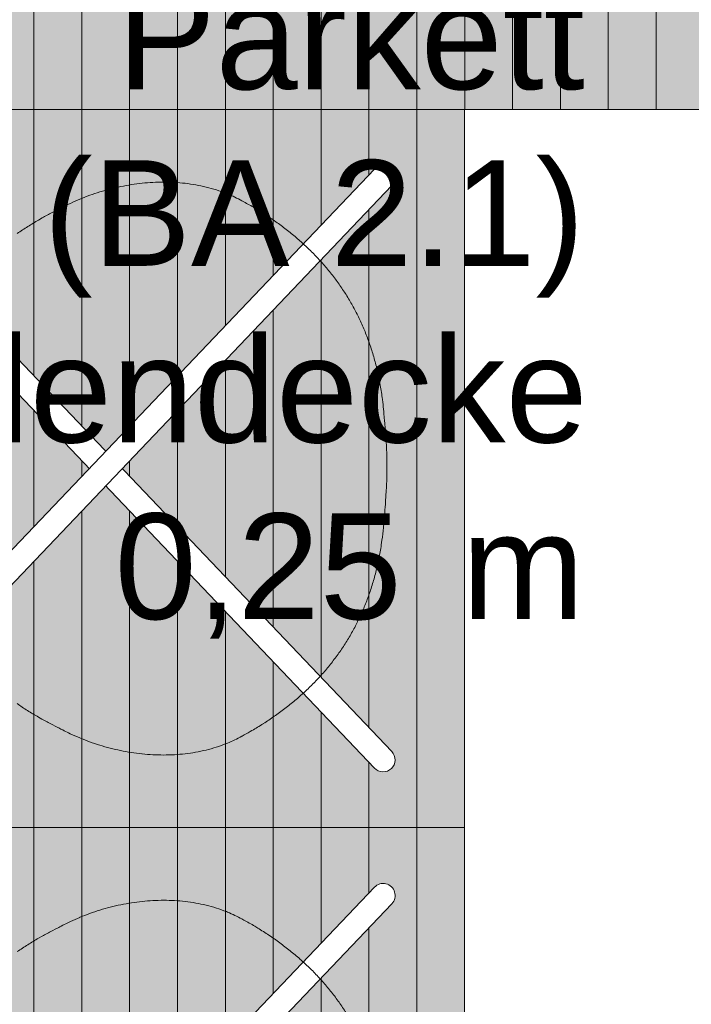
# Model space of a CAD drawing. Header units: metres. Extents: x -167 to 152, y -127 to 99.
# Tile 136 of 225: x -11.972 to -11.411, y -10.348 to -9.525. Entities that reach past the tile are written whole.
import ezdxf
from ezdxf.enums import TextEntityAlignment as Align

# ---------------------------------------------------------------- set-up
doc = ezdxf.new("R2010")
doc.units = ezdxf.units.M
doc.linetypes.add('gestrichelt - 01', pattern=[2, 1, -1])
for name, color, linetype, lineweight, true_color in [('031_Metallbauarbeiten-350 Lamellendecke DS', 7, 'Continuous', 35, 0x666666), ('AV1-Bewegungsfläche', 7, 'gestrichelt - 01', 9, 0xd9d9d9), ('AV1-Einrichtung', 7, 'Continuous', 9, 0xa6a6a6)]:
    doc.layers.add(name, color=color, linetype=linetype, lineweight=lineweight, true_color=true_color)
for name, color, linetype, lineweight in [('_OG 1 (2D)', 7, 'Continuous', 9), ('_OG 1 - DS (2D)', 7, 'Continuous', 9), ('AV1-Stempel-Raumstempel', 7, 'Continuous', 9)]:
    doc.layers.add(name, color=color, linetype=linetype, lineweight=lineweight)
doc.styles.add('Arial', font='arial.ttf')
doc.styles.add('Arial (bold)', font='arialbd.ttf')

# ---------------------------------------------------------------- blocks, each defined once
blk = doc.blocks.new('OG 1 - DS (2D)')
at = {"layer": '031_Metallbauarbeiten-350 Lamellendecke DS', "linetype": 'Continuous', "lineweight": 0, "transparency": 33554508}
blk.add_hatch(color=254, dxfattribs=at).paths.add_polyline_path([(-13.25, -13.375), (-13.25, -12.675), (-10.65, -12.675), (-10.65, -13.375), (-8.239, -13.375), (-8.239, -8.225), (-13.4095, -8.225), (-13.4095, -13.375)])
at = {"layer": '031_Metallbauarbeiten-350 Lamellendecke DS', "linetype": 'Continuous', "lineweight": 9, "transparency": 33554508}
h = blk.add_hatch(dxfattribs=at)
h.set_pattern_fill('Lamellendecke', color=252, style=0, pattern_type=2)
h.set_pattern_definition([(90, (0, 0), (0.04, 0), [])])
h.paths.add_polyline_path([(-13.25, -13.375), (-13.25, -12.675), (-10.65, -12.675), (-10.65, -13.375), (-8.239, -13.375), (-8.239, -8.225), (-13.4095, -8.225), (-13.4095, -13.375)])
blk = doc.blocks.new('Jacobsen 1')
at = {"color": 255, "transparency": 33554559}
blk.add_wipeout([(0.17511, 0.25738), (0.17632, 0.25892), (0.1772, 0.26067), (0.17772, 0.26256), (0.17787, 0.26452), (0.17763, 0.26646), (0.17702, 0.26832), (0.17605, 0.27003), (0.17477, 0.27151), (0.17323, 0.27272), (0.17148, 0.2736), (0.16959, 0.27413), (0.16763, 0.27427), (0.16569, 0.27403), (0.16382, 0.27342), (0.16212, 0.27245), (0.16063, 0.27117), (-0.30319, -0.21556), (-0.3044, -0.21711), (-0.30528, -0.21886), (-0.30581, -0.22075), (-0.30595, -0.2227), (-0.30571, -0.22465), (-0.3051, -0.22651), (-0.30413, -0.22822), (-0.30285, -0.2297), (-0.30131, -0.23091), (-0.29956, -0.23179), (-0.29767, -0.23231), (-0.29571, -0.23246), (-0.29377, -0.23222), (-0.2919, -0.2316), (-0.2902, -0.23064), (-0.28871, -0.22936)], dxfattribs=at).dxf.layer = 'AV1-Einrichtung'
at = {"layer": 'AV1-Einrichtung', "flags": 128}
blk.add_lwpolyline([(0.17511, 0.25738, 0.414214), (0.17477, 0.27151, 0.414214), (0.16063, 0.27117), (-0.30319, -0.21556, 0.414214), (-0.30285, -0.2297, 0.414214), (-0.28871, -0.22936)], format="xyb", close=True, dxfattribs=at)
at = {"color": 255, "transparency": 33554559}
blk.add_wipeout([(0.16063, -0.22936), (0.16212, -0.23064), (0.16382, -0.2316), (0.16569, -0.23222), (0.16763, -0.23246), (0.16959, -0.23231), (0.17148, -0.23179), (0.17323, -0.23091), (0.17477, -0.2297), (0.17605, -0.22822), (0.17702, -0.22651), (0.17763, -0.22465), (0.17787, -0.2227), (0.17772, -0.22075), (0.1772, -0.21886), (0.17632, -0.21711), (0.17511, -0.21556), (-0.28871, 0.27117), (-0.28968, 0.27206), (-0.29075, 0.27281), (-0.2919, 0.27342), (-0.29313, 0.27387), (-0.29441, 0.27416), (-0.29571, 0.27427), (-0.29702, 0.27422), (-0.29831, 0.27399), (-0.29956, 0.2736), (-0.30074, 0.27305), (-0.30185, 0.27235), (-0.30285, 0.27151), (-0.30374, 0.27055), (-0.30449, 0.26948), (-0.3051, 0.26832), (-0.30555, 0.2671), (-0.30583, 0.26582), (-0.30595, 0.26452), (-0.3059, 0.26321), (-0.30567, 0.26192), (-0.30528, 0.26067), (-0.30473, 0.25949), (-0.30403, 0.25838), (-0.30319, 0.25738)], dxfattribs=at).dxf.layer = 'AV1-Einrichtung'
at = {"layer": 'AV1-Bewegungsfläche', "flags": 128}
blk.add_lwpolyline([(-0.36404, 0.32091), (-0.36404, -0.27909), (0.23596, -0.27909), (0.23596, 0.32091)], close=True, dxfattribs=at)
at = {"layer": 'AV1-Einrichtung', "flags": 128}
blk.add_lwpolyline([(0.16063, -0.22936, 0.414214), (0.17477, -0.2297, 0.414214), (0.17511, -0.21556), (-0.28871, 0.27117, 0.267949), (-0.29831, 0.27399, 0.267949), (-0.30555, 0.2671, 0.267949), (-0.30319, 0.25738)], format="xyb", close=True, dxfattribs=at)
for points in [[(-0.29899, 0.0195, 0.00089), (-0.29898, 0.01805), (-0.29893, 0.0133, 0.012412), (-0.29855, 0.00235), (-0.29803, -0.00644, 0.010712), (-0.29725, -0.016), (-0.29683, -0.02004, 0.000896), (-0.29668, -0.02151, 0.002691), (-0.29645, -0.02462), (-0.29616, -0.02841, 0.01762), (-0.29494, -0.03905), (-0.29437, -0.04287, 0.012291), (-0.29235, -0.05438), (-0.29233, -0.0545, 0.012618), (-0.2898, -0.06565), (-0.28977, -0.06575, 0.012937), (-0.28674, -0.07653), (-0.28671, -0.07663, 0.013195), (-0.28318, -0.08705), (-0.28315, -0.08713, 0.013384), (-0.27913, -0.0972), (-0.27911, -0.09726, 0.013497), (-0.2746, -0.10699), (-0.27458, -0.10703, 0.013531), (-0.2696, -0.11642), (-0.26959, -0.11645, 0.013488), (-0.26414, -0.1255), (-0.26413, -0.12552, 0.013359), (-0.25823, -0.13423, 0.013159), (-0.25187, -0.14263, 0.012891), (-0.24509, -0.15067), (-0.24508, -0.15068, 0.012563), (-0.23788, -0.15839), (-0.23787, -0.15841, 0.012185), (-0.23026, -0.16578), (-0.23024, -0.1658, 0.011767), (-0.22224, -0.17285), (-0.2222, -0.17288, 0.011319), (-0.21381, -0.17961), (-0.21377, -0.17964, 0.010851), (-0.205, -0.18606), (-0.20495, -0.18609, 0.010373), (-0.19581, -0.1922), (-0.19568, -0.19229, 0.009899), (-0.18632, -0.19801), (-0.18485, -0.19886, 0.008798), (-0.17825, -0.20257), (-0.17783, -0.20279, 0.010555), (-0.17192, -0.20581, 0.018383), (-0.16585, -0.20849), (-0.16482, -0.20889, 0.01768), (-0.15649, -0.21187), (-0.15648, -0.21187, 0.016838), (-0.14795, -0.21426), (-0.14794, -0.21426, 0.016028), (-0.13925, -0.21609), (-0.13924, -0.2161, 0.015261), (-0.13042, -0.21739), (-0.1304, -0.21739, 0.014556), (-0.12148, -0.21815), (-0.12147, -0.21816, 0.013922), (-0.11249, -0.21841), (-0.11247, -0.21841, 0.013369), (-0.10346, -0.21818), (-0.10345, -0.21818, 0.0129), (-0.09444, -0.21747), (-0.09443, -0.21747, 0.01252), (-0.08546, -0.2163), (-0.08545, -0.2163, 0.01223), (-0.07656, -0.21469), (-0.07655, -0.21469, 0.012031), (-0.06778, -0.21266), (-0.06776, -0.21266, 0.011929), (-0.05914, -0.21022), (-0.05911, -0.21021, 0.011923), (-0.05069, -0.2074), (-0.05065, -0.20738, 0.012019), (-0.04245, -0.20419), (-0.04241, -0.20417, 0.012222), (-0.03447, -0.20064), (-0.03298, -0.19993, 0.012563), (-0.02817, -0.19749), (-0.02674, -0.19672, 0.003237), (-0.02486, -0.19569, 0.002763), (-0.02235, -0.19448), (-0.01931, -0.19298, 0.01633), (-0.01086, -0.18847), (-0.00789, -0.18676, 0.010205), (0.00115, -0.1813), (0.00118, -0.18129, 0.009287), (0.00996, -0.17551, 0.00811)], [(0.00985, 0.21731, 0.009259), (0.00108, 0.22308), (0.00105, 0.2231, 0.010167), (-0.008, 0.22856), (-0.01097, 0.23027, 0.016227), (-0.01941, 0.23477), (-0.02246, 0.23627, 0.00274), (-0.02497, 0.23749, 0.003252), (-0.02685, 0.23852), (-0.02828, 0.23929, 0.012541), (-0.03308, 0.24172), (-0.03457, 0.24243, 0.012216), (-0.04251, 0.24597), (-0.04256, 0.24599, 0.012014), (-0.05075, 0.24918), (-0.0508, 0.24919, 0.011917), (-0.05922, 0.25201), (-0.05925, 0.25202, 0.011924), (-0.06786, 0.25446), (-0.06789, 0.25446, 0.012028), (-0.07665, 0.25649), (-0.07667, 0.2565, 0.012226), (-0.08556, 0.2581), (-0.08557, 0.25811, 0.012518), (-0.09454, 0.25927), (-0.09455, 0.25927, 0.012899), (-0.10355, 0.25998), (-0.10357, 0.25998, 0.01337), (-0.11258, 0.26022), (-0.11259, 0.26022, 0.013926), (-0.12157, 0.25996), (-0.12159, 0.25996, 0.014562), (-0.13051, 0.2592), (-0.13052, 0.2592, 0.015271), (-0.13934, 0.25791), (-0.13936, 0.25791, 0.016048), (-0.14805, 0.25608), (-0.14806, 0.25607, 0.016842), (-0.15658, 0.25368), (-0.15659, 0.25368, 0.017735), (-0.16491, 0.25071), (-0.16594, 0.2503, 0.018367), (-0.17201, 0.24763, 0.010455), (-0.17792, 0.24461), (-0.17957, 0.24372, 0.013689), (-0.18859, 0.23855), (-0.19116, 0.23698, 0.010195), (-0.20049, 0.23102), (-0.20054, 0.23098, 0.010622), (-0.2095, 0.22472), (-0.20955, 0.22468, 0.011095), (-0.21813, 0.21811), (-0.21817, 0.21808, 0.011552), (-0.22637, 0.21119), (-0.2264, 0.21116, 0.011984), (-0.2342, 0.20395), (-0.23422, 0.20393, 0.012381), (-0.24163, 0.19639), (-0.24164, 0.19637, 0.012734), (-0.24863, 0.18849, 0.013031), (-0.25521, 0.18027, 0.013265), (-0.26134, 0.17171), (-0.26134, 0.1717, 0.013428), (-0.26702, 0.16282), (-0.26703, 0.1628, 0.013513), (-0.27225, 0.15357), (-0.27226, 0.15354, 0.013519), (-0.27701, 0.14398), (-0.27703, 0.14393, 0.013445), (-0.28129, 0.13402), (-0.28132, 0.13396, 0.013294), (-0.2851, 0.12371), (-0.28512, 0.12362, 0.01307), (-0.28841, 0.11302), (-0.28844, 0.11292, 0.012782), (-0.29122, 0.10196), (-0.29124, 0.10185, 0.012438), (-0.29352, 0.09052), (-0.29354, 0.09039, 0.012046), (-0.2953, 0.0787), (-0.29559, 0.07636, 0.011594), (-0.29638, 0.0687), (-0.29656, 0.06641, 0.002788), (-0.29678, 0.06331, 0.000929), (-0.29694, 0.06184), (-0.29736, 0.0578, 0.010999), (-0.29814, 0.04825), (-0.29867, 0.03946, 0.012725), (-0.29904, 0.02851), (-0.29908, 0.02376, 0.000914), (-0.29909, 0.02231), (-0.29899, 0.0195)]]:
    blk.add_lwpolyline(points, format="xyb", dxfattribs=at)
blk = doc.blocks.new('Group-75')
at = {"layer": 'AV1-Einrichtung', "color": 253, "transparency": 33554610, "xscale": -1}
blk.add_blockref('Jacobsen 1', (-11.96404, -9.92091), dxfattribs=at)
blk.add_blockref('Jacobsen 1', (-11.96404, -10.52091), dxfattribs=at)
at = {"color": 255, "transparency": 33554559}
blk.add_wipeout([(-11.6, -12), (-11.6, -9.6), (-10, -9.6), (-10, -12)], dxfattribs=at).dxf.layer = 'AV1-Einrichtung'
at = {"layer": 'AV1-Einrichtung', "flags": 128}
blk.add_lwpolyline([(-11.6, -12), (-11.6, -9.6), (-10, -9.6), (-10, -12)], close=True, dxfattribs=at)
blk = doc.blocks.new('Raumstempel - Symbol - 1 (2D)')
at = {"layer": 'AV1-Stempel-Raumstempel', "insert": (1.62246, -1.56251), "char_height": 0.08826, "attachment_point": 1, "line_spacing_factor": 0.967919, "style": 'Arial'}
blk.add_mtext('m', dxfattribs=at)
at = {"layer": 'AV1-Stempel-Raumstempel'}
for tag, style, p in [('Raumnummer', 'Arial', (0.2, -0.23372)), ('Raumname', 'Arial (bold)', (0.2, -0.43372))]:
    blk.add_attdef(tag, text='', height=0.12609, dxfattribs=dict(at, style=style)).set_placement(p, align=Align.TOP_LEFT)
at = {"layer": 'AV1-Stempel-Raumstempel', "style": 'Arial'}
for tag, p in [('Raumfläche', (1.57246, -0.67357)), ('Raumumfang', (1.57246, -0.82357)), ('LRH', (1.57246, -0.97357)), ('Bodenbelag', (1.72532, -1.11986)), ('Bodendetail', (1.72532, -1.26739)), ('Decke', (1.72779, -1.41496)), ('Höhe_DA', (1.57246, -1.56251))]:
    blk.add_attdef(tag, text='', height=0.08826, dxfattribs=at).set_placement(p, align=Align.TOP_RIGHT)
blk = doc.blocks.new('OG 1 (2D)')
at = {"layer": 'AV1-Einrichtung', "color": 7}
blk.add_blockref('Group-75', (0, 0), dxfattribs=at)
at = {"layer": 'AV1-Stempel-Raumstempel'}
ref = blk.add_blockref('Raumstempel - Symbol - 1 (2D)', (-13.225, -8.375), dxfattribs=at)
ref.add_attrib('Bodendetail', '(BA 2.1)', dxfattribs={"height": 0.088263, "style": 'Arial'}).set_placement((-11.49968, -9.64239), align=Align.TOP_RIGHT)
ref.add_attrib('Höhe_DA', '0,25', dxfattribs={"height": 0.088263, "style": 'Arial'}).set_placement((-11.65254, -9.93751), align=Align.TOP_RIGHT)
ref.add_attrib('Decke', 'Lamellendecke', dxfattribs={"height": 0.0882633, "style": 'Arial'}).set_placement((-11.49721, -9.78996), align=Align.TOP_RIGHT)
ref.add_attrib('Bodenbelag', 'Parkett', dxfattribs={"height": 0.088263, "style": 'Arial'}).set_placement((-11.49968, -9.49486), align=Align.TOP_RIGHT)

msp = doc.modelspace()

# ---------------------------------------------------------------- block references
at = {"layer": '_OG 1 - DS (2D)'}
msp.add_blockref('OG 1 - DS (2D)', (0, 0), dxfattribs=at)

# ---------------------------------------------------------------- next in the draw order: block references
at = {"layer": '_OG 1 (2D)'}
msp.add_blockref('OG 1 (2D)', (0, 0), dxfattribs=at)

doc.saveas('drawing.dxf')
